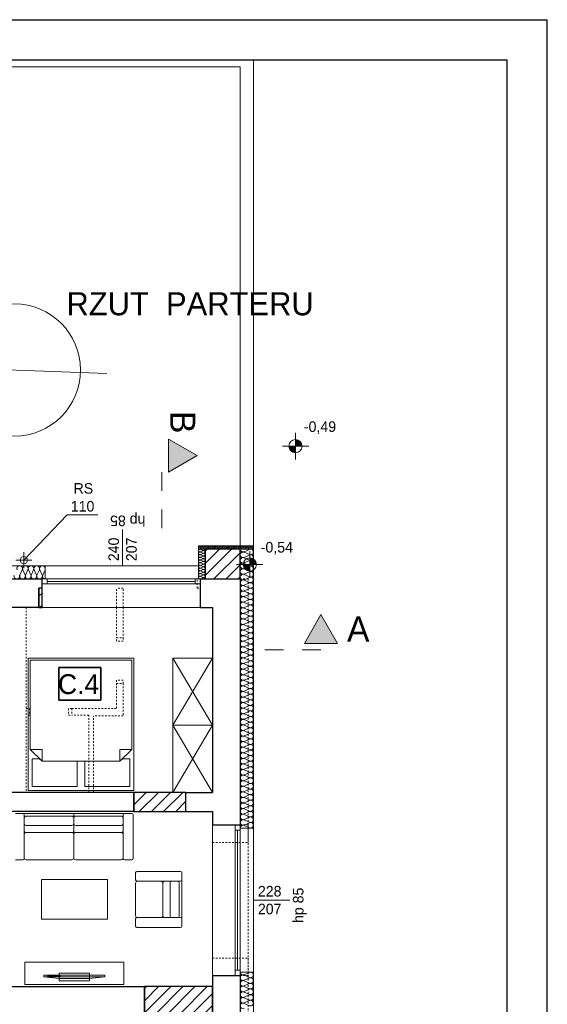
# Model space of a CAD drawing. Extents: x -220312 to -8310, y -91840 to 81907.
# Tile 114 of 128: x -105089 to -97100, y -3792 to 11109. Entities that reach past the tile are written whole.
import ezdxf

# ---------------------------------------------------------------- set-up
doc = ezdxf.new("R2010")
doc.units = 0
doc.header["$MEASUREMENT"] = 0
doc.set_wipeout_variables(frame=1)
doc.linetypes.add('Dashed', pattern=[564.444447, 282.222223, -282.222223])
doc.linetypes.add('Hidden Line', pattern=[50, 25, -25])
doc.layers.add('#kan_san-op', color=34, linetype='Continuous')
for name, color, linetype, lineweight in [('#ks', 34, 'Continuous', 30), ('Arch opisy_Nr_Pióra__21', 7, 'Continuous', 9), ('Arch rynny_Nr_Pióra__21', 7, 'Continuous', 9), ('Arch schody_Nr_Pióra__21', 7, 'Continuous', 9), ('ARCH TABELA_Nr_Pióra__21', 7, 'Continuous', 9), ('Arch wyburzenia_Nr_Pióra__46', 5, 'Continuous', 13), ('Arch wykończenie_Nr_Pióra__46', 5, 'Continuous', 13), ('Arch ściany nośne_Nr_Pióra__21', 7, 'Continuous', 9), ('Arch ściany nośne_Nr_Pióra__27', 7, 'Continuous', 30), ('INWENT OPISY_Nr_Pióra__21', 7, 'Continuous', 9), ('INWENT OPISY_Nr_Pióra__41', 7, 'Continuous', 15), ('INWENT RZĘDNE_Nr_Pióra__21', 7, 'Continuous', 9), ('INWENT. DRZWI_Nr_Pióra__101', 8, 'Continuous', 13), ('INWENT.ŚCIANY_Nr_Pióra__1', 7, 'Continuous', 25), ('INWENT.ŚCIANY_Nr_Pióra__101', 8, 'Continuous', 13), ('PODKŁAD', 252, 'Continuous', 35), ('RAMKA', 255, 'Continuous', 35)]:
    doc.layers.add(name, color=color, linetype=linetype, lineweight=lineweight)
for name, color, linetype, lineweight, true_color in [('Arch ocieplenie_Nr_Pióra__22', 7, 'Continuous', 9, 0x7f7f7f), ('Arch okna_Nr_Pióra__4', 7, 'Continuous', 9, 0x029e21), ('Arch wyposazenie_Nr_Pióra__9', 7, 'Continuous', 13, 0x3dad99)]:
    doc.layers.add(name, color=color, linetype=linetype, lineweight=lineweight, true_color=true_color)
doc.styles.add('GENERATED_STYLE_2', font='txt')
doc.styles.add('GENERATED_STYLE_4', font='txt')
doc.styles.add('GENERATED_STYLE_6', font='txt')
doc.styles.add('GENERATED_STYLE_7', font='txt')
pattern_1 = [(45, (0, 0), (-91.92388, 91.92388), [])]

# ---------------------------------------------------------------- blocks, each defined once
blk = doc.blocks.new('parter')
at = {"layer": 'Arch ściany nośne_Nr_Pióra__21', "linetype": 'Continuous'}
h = blk.add_hatch(dxfattribs=at)
h.set_pattern_fill('Common_Brick', color=252, style=0, pattern_type=2)
h.set_pattern_definition(pattern_1)
h.paths.add_polyline_path([(-163422, 2645), (-163422, 3095), (-163952, 3095), (-163952, 2645)], flags=0)
h = blk.add_hatch(dxfattribs=at)
h.set_pattern_fill('Common_Brick', color=252, style=0, pattern_type=2)
h.set_pattern_definition(pattern_1)
h.paths.add_polyline_path([(-166422, 2215), (-166422, 2505), (-166472, 2505), (-166472, 2215)], flags=0)
h = blk.add_hatch(dxfattribs=at)
h.set_pattern_fill('Common_Brick', color=252, style=0, pattern_type=2)
h.set_pattern_definition(pattern_1)
h.paths.add_polyline_path([(-165032, -875), (-164242, -875), (-164242, -585), (-165032, -585)], flags=0)
h = blk.add_hatch(dxfattribs=at)
h.set_pattern_fill('Common_Brick', color=252, style=0, pattern_type=2)
h.set_pattern_definition(pattern_1)
h.paths.add_polyline_path([(-164872, -3945), (-163842, -3945), (-163842, -3525), (-164872, -3525)], flags=0)
at = {"layer": 'INWENT RZĘDNE_Nr_Pióra__21', "linetype": 'Continuous'}
for points in [[(-162583, 4655), (-162683, 4655), (-162675, 4616), (-162654, 4584), (-162621, 4562), (-162583, 4555)], [(-162583, 4655), (-162483, 4655), (-162491, 4693), (-162512, 4725), (-162545, 4747), (-162583, 4755)], [(-163276, 2863), (-163376, 2863), (-163368, 2825), (-163346, 2793), (-163314, 2771), (-163276, 2763)], [(-163276, 2863), (-163176, 2863), (-163183, 2902), (-163205, 2934), (-163237, 2956), (-163276, 2963)]]:
    blk.add_hatch(color=252, dxfattribs=at).paths.add_polyline_path(points, flags=0)
at = {"color": 252}
for p, q in [((-166169, 811), (-166169, 1305)), ((-166169, 1305), (-165533, 1305)), ((-165533, 1305), (-165533, 811)), ((-165533, 811), (-166169, 811))]:
    blk.add_line(p, q, dxfattribs=at)
at = {"layer": 'Arch ocieplenie_Nr_Pióra__22', "color": 252, "linetype": 'Continuous'}
for p, q in [((-164051, 3130), (-164043, 3110)), ((-164041, 3110), (-164032, 3130)), ((-164030, 3130), (-164021, 3110)), ((-164020, 3110), (-164011, 3130)), ((-164009, 3130), (-164000, 3110)), ((-163998, 3110), (-163989, 3130)), ((-163988, 3130), (-163979, 3110)), ((-163977, 3110), (-163968, 3130)), ((-163966, 3130), (-163958, 3110)), ((-163956, 3110), (-163947, 3130)), ((-163945, 3130), (-163936, 3110)), ((-163934, 3110), (-163926, 3130)), ((-163924, 3130), (-163915, 3110)), ((-163913, 3110), (-163904, 3130)), ((-163903, 3130), (-163894, 3110)), ((-163892, 3110), (-163883, 3130)), ((-163881, 3130), (-163872, 3110)), ((-163871, 3110), (-163862, 3130)), ((-163860, 3130), (-163851, 3110)), ((-163849, 3110), (-163840, 3130)), ((-163839, 3130), (-163830, 3110)), ((-163828, 3110), (-163819, 3130)), ((-163817, 3130), (-163809, 3110)), ((-163807, 3110), (-163798, 3130)), ((-163796, 3130), (-163787, 3110)), ((-163785, 3110), (-163777, 3130)), ((-163775, 3130), (-163766, 3110)), ((-163764, 3110), (-163755, 3130)), ((-163754, 3130), (-163745, 3110)), ((-163743, 3110), (-163734, 3130)), ((-163732, 3130), (-163723, 3110)), ((-163722, 3110), (-163713, 3130)), ((-163711, 3130), (-163702, 3110)), ((-163700, 3110), (-163691, 3130)), ((-163690, 3130), (-163681, 3110)), ((-163679, 3110), (-163670, 3130)), ((-163668, 3130), (-163660, 3110)), ((-163658, 3110), (-163649, 3130)), ((-163647, 3130), (-163638, 3110)), ((-163636, 3110), (-163628, 3130)), ((-163626, 3130), (-163617, 3110)), ((-163615, 3110), (-163606, 3130)), ((-163605, 3130), (-163596, 3110)), ((-163594, 3110), (-163585, 3130)), ((-163583, 3130), (-163574, 3110)), ((-163573, 3110), (-163564, 3130)), ((-163562, 3130), (-163553, 3110)), ((-163551, 3110), (-163543, 3130)), ((-163541, 3130), (-163532, 3110)), ((-163530, 3110), (-163521, 3130)), ((-163519, 3130), (-163511, 3110)), ((-163509, 3110), (-163500, 3130)), ((-163498, 3130), (-163489, 3110)), ((-163488, 3110), (-163479, 3130)), ((-163477, 3130), (-163468, 3110)), ((-163466, 3110), (-163457, 3130)), ((-163456, 3130), (-163447, 3110)), ((-163445, 3110), (-163436, 3130)), ((-163434, 3130), (-163425, 3110)), ((-163424, 3110), (-163415, 3130)), ((-163413, 3130), (-163404, 3110)), ((-163402, 3110), (-163394, 3130)), ((-163392, 3130), (-163383, 3110)), ((-163381, 3110), (-163372, 3130)), ((-163370, 3130), (-163362, 3110)), ((-163360, 3110), (-163351, 3130)), ((-163349, 3130), (-163340, 3110)), ((-163339, 3110), (-163330, 3130)), ((-163328, 3130), (-163319, 3110)), ((-163317, 3110), (-163308, 3130)), ((-163307, 3130), (-163298, 3110)), ((-163296, 3110), (-163287, 3130)), ((-163285, 3130), (-163276, 3110)), ((-163275, 3110), (-163266, 3130)), ((-163264, 3130), (-163255, 3110)), ((-163253, 3110), (-163245, 3130)), ((-163243, 3130), (-163234, 3110)), ((-163232, 3110), (-163223, 3130)), ((-163982, 3076), (-164023, 3093)), ((-164023, 3056), (-163982, 3073)), ((-163982, 3035), (-164023, 3052)), ((-164023, 3015), (-163982, 3032)), ((-163982, 2994), (-164023, 3011)), ((-164023, 2974), (-163982, 2991)), ((-163363, 3056), (-163282, 3091)), ((-163282, 3014), (-163363, 3049)), ((-163363, 2972), (-163282, 3007)), ((-163982, 2953), (-164023, 2970)), ((-164023, 2933), (-163982, 2950)), ((-163982, 2912), (-164023, 2929)), ((-164023, 2892), (-163982, 2909)), ((-163982, 2872), (-164023, 2889)), ((-164023, 2851), (-163982, 2868)), ((-163982, 2831), (-164023, 2848)), ((-163282, 2930), (-163363, 2965)), ((-163363, 2887), (-163282, 2923)), ((-163282, 2845), (-163363, 2880)), ((-163363, 2803), (-163282, 2838)), ((-166757, 2704), (-166721, 2785)), ((-166714, 2785), (-166678, 2704)), ((-166671, 2704), (-166635, 2785)), ((-166628, 2785), (-166592, 2704)), ((-166584, 2704), (-166549, 2785)), ((-166541, 2785), (-166505, 2704)), ((-166498, 2704), (-166462, 2785)), ((-166455, 2785), (-166419, 2704)), ((-166412, 2704), (-166376, 2785)), ((-164023, 2810), (-163982, 2827)), ((-163982, 2790), (-164023, 2807)), ((-164023, 2769), (-163982, 2786)), ((-163982, 2749), (-164023, 2766)), ((-164023, 2728), (-163982, 2745)), ((-163982, 2708), (-164023, 2725)), ((-164023, 2687), (-163982, 2704)), ((-163982, 2667), (-164023, 2684)), ((-163282, 2761), (-163363, 2796)), ((-163363, 2719), (-163282, 2754)), ((-163282, 2676), (-163363, 2712)), ((-164023, 2647), (-163982, 2664)), ((-163363, 2634), (-163282, 2669)), ((-163282, 2592), (-163363, 2627)), ((-163363, 2550), (-163282, 2585)), ((-163282, 2508), (-163363, 2543)), ((-163363, 2465), (-163282, 2501)), ((-163282, 2423), (-163363, 2458)), ((-163363, 2381), (-163282, 2416)), ((-163282, 2339), (-163363, 2374)), ((-163363, 2297), (-163282, 2332)), ((-163282, 2254), (-163363, 2290)), ((-163363, 2212), (-163282, 2247)), ((-163282, 2170), (-163363, 2205)), ((-163363, 2128), (-163282, 2163)), ((-163282, 2086), (-163363, 2121)), ((-163363, 2043), (-163282, 2079)), ((-163282, 2001), (-163363, 2036)), ((-163363, 1959), (-163282, 1994)), ((-163282, 1917), (-163363, 1952)), ((-163363, 1875), (-163282, 1910)), ((-163282, 1832), (-163363, 1868)), ((-163363, 1790), (-163282, 1825)), ((-163282, 1748), (-163363, 1783)), ((-163363, 1706), (-163282, 1741)), ((-163282, 1664), (-163363, 1699)), ((-163363, 1621), (-163282, 1657)), ((-163282, 1579), (-163363, 1614)), ((-163363, 1537), (-163282, 1572)), ((-163282, 1495), (-163363, 1530)), ((-163363, 1453), (-163282, 1488)), ((-163282, 1410), (-163363, 1446)), ((-163363, 1368), (-163282, 1403)), ((-163282, 1326), (-163363, 1361)), ((-163363, 1284), (-163282, 1319)), ((-163282, 1242), (-163363, 1277)), ((-163363, 1199), (-163282, 1235)), ((-163282, 1157), (-163363, 1192)), ((-163363, 1115), (-163282, 1150)), ((-163282, 1073), (-163363, 1108)), ((-163363, 1031), (-163282, 1066)), ((-163282, 988), (-163363, 1024)), ((-163363, 946), (-163282, 981)), ((-163282, 904), (-163363, 939)), ((-163363, 862), (-163282, 897)), ((-163282, 820), (-163363, 855)), ((-163363, 777), (-163282, 813)), ((-163282, 735), (-163363, 770)), ((-163363, 693), (-163282, 728)), ((-163282, 651), (-163363, 686)), ((-163363, 609), (-163282, 644)), ((-163282, 566), (-163363, 602)), ((-163363, 524), (-163282, 559)), ((-163282, 482), (-163363, 517)), ((-163363, 440), (-163282, 475)), ((-163282, 398), (-163363, 433)), ((-163363, 355), (-163282, 391)), ((-163282, 313), (-163363, 348)), ((-163363, 271), (-163282, 306)), ((-163282, 229), (-163363, 264)), ((-163363, 187), (-163282, 222)), ((-163282, 144), (-163363, 180)), ((-163363, 102), (-163282, 137)), ((-163282, 60), (-163363, 95)), ((-163363, 18), (-163282, 53)), ((-163282, -24), (-163363, 11)), ((-163363, -67), (-163282, -31)), ((-163282, -109), (-163363, -74)), ((-163363, -151), (-163282, -116)), ((-163282, -193), (-163363, -158)), ((-163363, -235), (-163282, -200)), ((-163282, -278), (-163363, -242)), ((-163363, -320), (-163282, -285)), ((-163282, -362), (-163363, -327)), ((-163363, -404), (-163282, -369)), ((-163282, -446), (-163363, -411)), ((-163363, -489), (-163282, -453)), ((-163282, -531), (-163363, -496)), ((-163363, -573), (-163282, -538)), ((-163282, -615), (-163363, -580)), ((-163363, -657), (-163282, -622)), ((-163282, -700), (-163363, -664)), ((-163363, -742), (-163282, -707)), ((-163282, -784), (-163363, -749)), ((-163363, -826), (-163282, -791)), ((-163282, -868), (-163363, -833)), ((-163363, -911), (-163282, -875)), ((-163282, -953), (-163363, -918)), ((-163363, -995), (-163282, -960)), ((-163282, -1037), (-163363, -1002)), ((-163363, -1079), (-163282, -1044)), ((-163282, -1122), (-163363, -1086)), ((-163282, -3309), (-163363, -3344)), ((-163363, -3351), (-163282, -3387)), ((-163282, -3394), (-163363, -3429)), ((-163363, -3437), (-163282, -3472)), ((-163282, -3479), (-163363, -3515)), ((-163363, -3522), (-163282, -3557)), ((-163282, -3564), (-163363, -3600)), ((-163363, -3607), (-163282, -3643)), ((-163282, -3650), (-163363, -3685)), ((-163363, -3692), (-163282, -3728)), ((-163282, -3735), (-163363, -3770)), ((-163363, -3778), (-163282, -3813))]:
    blk.add_line(p, q, dxfattribs=at)
for centre, major_axis, ratio, start_param, end_param in [((-164042, 3134), (10.6, 0), 0.999328, 5.870392, 9.837571), ((-164020, 3134), (10.6, 0), 0.999328, 5.870392, 9.837571), ((-163999, 3134), (10.6, 0), 0.999328, 5.870392, 9.837571), ((-163978, 3134), (10.6, 0), 0.999328, 5.870392, 9.837571), ((-163957, 3134), (10.6, 0), 0.999328, 5.870392, 9.837571), ((-163935, 3134), (10.6, 0), 0.999328, 5.870392, 9.837571), ((-163914, 3134), (10.6, 0), 0.999328, 5.870392, 9.837571), ((-163893, 3134), (10.6, 0), 0.999328, 5.870392, 9.837571), ((-163871, 3134), (10.6, 0), 0.999328, 5.870392, 9.837571), ((-163850, 3134), (10.6, 0), 0.999328, 5.870392, 9.837571), ((-163829, 3134), (10.6, 0), 0.999328, 5.870392, 9.837571), ((-163808, 3134), (10.6, 0), 0.999328, 5.870392, 9.837571), ((-163786, 3134), (10.6, 0), 0.999328, 5.870392, 9.837571), ((-163765, 3134), (10.6, 0), 0.999328, 5.870392, 9.837571), ((-163744, 3134), (10.6, 0), 0.999328, 5.870392, 9.837571), ((-163723, 3134), (10.6, 0), 0.999328, 5.870392, 9.837571), ((-163701, 3134), (10.6, 0), 0.999328, 5.870392, 9.837571), ((-163680, 3134), (10.6, 0), 0.999328, 5.870392, 9.837571), ((-163659, 3134), (10.6, 0), 0.999328, 5.870392, 9.837571), ((-163637, 3134), (10.6, 0), 0.999328, 5.870392, 9.837571), ((-163616, 3134), (10.6, 0), 0.999328, 5.870392, 9.837571), ((-163595, 3134), (10.6, 0), 0.999328, 5.870392, 9.837571), ((-163574, 3134), (10.6, 0), 0.999328, 5.870392, 9.837571), ((-163552, 3134), (10.6, 0), 0.999328, 5.870392, 9.837571), ((-163531, 3134), (10.6, 0), 0.999328, 5.870392, 9.837571), ((-163510, 3134), (10.6, 0), 0.999328, 5.870392, 9.837571), ((-163488, 3134), (10.6, 0), 0.999328, 5.870392, 9.837571), ((-163467, 3134), (10.6, 0), 0.999328, 5.870392, 9.837571), ((-163446, 3134), (10.6, 0), 0.999328, 5.870392, 9.837571), ((-163425, 3134), (10.6, 0), 0.999328, 5.870392, 9.837571), ((-163403, 3134), (10.6, 0), 0.999328, 5.870392, 9.837571), ((-163382, 3134), (10.6, 0), 0.999328, 5.870392, 9.837571), ((-163361, 3134), (10.6, 0), 0.999328, 5.870392, 9.837571), ((-163339, 3134), (10.6, 0), 0.999328, 5.870392, 9.837571), ((-163318, 3134), (10.6, 0), 0.999328, 5.870392, 9.837571), ((-163297, 3134), (10.6, 0), 0.999328, 5.870392, 9.837571), ((-163276, 3134), (10.6, 0), 0.999328, 5.870392, 9.837571), ((-163254, 3134), (10.6, 0), 0.999328, 5.870392, 9.837571), ((-163233, 3134), (10.6, 0), 0.999328, 5.870392, 9.837571), ((-164031, 3074), (-21.3, 0), 0.961761, 4.299595, 8.266775), ((-164031, 3033), (-21.3, 0), 0.961761, 4.299595, 8.266775), ((-164031, 2993), (-21.3, 0), 0.961761, 4.299595, 8.266775), ((-164052, 3105), (10.6, 0), 0.999328, 4.712389, 6.695979), ((-164031, 3105), (10.6, 0), 0.999328, 2.7288, 6.695979), ((-164010, 3105), (10.6, 0), 0.999328, 2.7288, 6.695979), ((-163989, 3105), (10.6, 0), 0.999328, 2.7288, 6.695979), ((-163974, 3095), (-21.3, 0), 0.961761, 1.158004, 3.141593), ((-163974, 3054), (-21.3, 0), 0.961761, 1.158004, 5.125183), ((-163974, 3013), (-21.3, 0), 0.961761, 1.158004, 5.125183), ((-163974, 2972), (-21.3, 0), 0.961761, 1.158004, 5.125183), ((-163967, 3105), (10.6, 0), 0.999328, 2.7288, 6.695979), ((-163946, 3105), (10.6, 0), 0.999328, 2.7288, 6.695979), ((-163925, 3105), (10.6, 0), 0.999328, 2.7288, 6.695979), ((-163903, 3105), (10.6, 0), 0.999328, 2.7288, 6.695979), ((-163882, 3105), (10.6, 0), 0.999328, 2.7288, 6.695979), ((-163861, 3105), (10.6, 0), 0.999328, 2.7288, 6.695979), ((-163840, 3105), (10.6, 0), 0.999328, 2.7288, 6.695979), ((-163818, 3105), (10.6, 0), 0.999328, 2.7288, 6.695979), ((-163797, 3105), (10.6, 0), 0.999328, 2.7288, 6.695979), ((-163776, 3105), (10.6, 0), 0.999328, 2.7288, 6.695979), ((-163754, 3105), (10.6, 0), 0.999328, 2.7288, 6.695979), ((-163733, 3105), (10.6, 0), 0.999328, 2.7288, 6.695979), ((-163712, 3105), (10.6, 0), 0.999328, 2.7288, 6.695979), ((-163691, 3105), (10.6, 0), 0.999328, 2.7288, 6.695979), ((-163669, 3105), (10.6, 0), 0.999328, 2.7288, 6.695979), ((-163648, 3105), (10.6, 0), 0.999328, 2.7288, 6.695979), ((-163627, 3105), (10.6, 0), 0.999328, 2.7288, 6.695979), ((-163605, 3105), (10.6, 0), 0.999328, 2.7288, 6.695979), ((-163584, 3105), (10.6, 0), 0.999328, 2.7288, 6.695979), ((-163563, 3105), (10.6, 0), 0.999328, 2.7288, 6.695979), ((-163542, 3105), (10.6, 0), 0.999328, 2.7288, 6.695979), ((-163520, 3105), (10.6, 0), 0.999328, 2.7288, 6.695979), ((-163499, 3105), (10.6, 0), 0.999328, 2.7288, 6.695979), ((-163478, 3105), (10.6, 0), 0.999328, 2.7288, 6.695979), ((-163456, 3105), (10.6, 0), 0.999328, 2.7288, 6.695979), ((-163435, 3105), (10.6, 0), 0.999328, 2.7288, 6.695979), ((-163414, 3105), (10.6, 0), 0.999328, 2.7288, 6.695979), ((-163380, 3010), (-42.5, 0), 0.99211, 4.299595, 8.266774), ((-163380, 3095), (-42.5, 0), 0.99211, 0, 1.983589), ((-163393, 3105), (10.6, 0), 0.999328, 2.7288, 6.695979), ((-163371, 3105), (10.6, 0), 0.999328, 2.7288, 6.695979), ((-163350, 3105), (10.6, 0), 0.999328, 2.7288, 6.695979), ((-163329, 3105), (10.6, 0), 0.999328, 2.7288, 6.695979), ((-163308, 3105), (10.6, 0), 0.999328, 2.7288, 6.695979), ((-163286, 3105), (10.6, 0), 0.999328, 2.7288, 6.695979), ((-163265, 3053), (-42.5, 0), 0.99211, 1.158003, 5.125183), ((-163265, 2968), (-42.5, 0), 0.99211, 1.158003, 5.125183), ((-163265, 3105), (10.6, 0), 0.999328, 2.7288, 6.695979), ((-163244, 3105), (10.6, 0), 0.999328, 2.7288, 6.695979), ((-163222, 3105), (10.6, 0), 0.999328, 2.7288, 4.712389), ((-166761, 2802), (43.1, 0), 0.986333, 5.870392, 9.837571), ((-166674, 2802), (43.1, 0), 0.986333, 5.870392, 9.837571), ((-166588, 2802), (43.1, 0), 0.986333, 5.870392, 9.837571), ((-166502, 2802), (43.1, 0), 0.986333, 5.870392, 9.837571), ((-166416, 2802), (43.1, 0), 0.986333, 5.870392, 9.837571), ((-164031, 2952), (-21.3, 0), 0.961761, 4.299595, 8.266775), ((-164031, 2911), (-21.3, 0), 0.961761, 4.299595, 8.266775), ((-164031, 2870), (-21.3, 0), 0.961761, 4.299595, 8.266775), ((-164031, 2829), (-21.3, 0), 0.961761, 4.299595, 8.266775), ((-163974, 2931), (-21.3, 0), 0.961761, 1.158004, 5.125183), ((-163974, 2890), (-21.3, 0), 0.961761, 1.158004, 5.125183), ((-163974, 2849), (-21.3, 0), 0.961761, 1.158004, 5.125183), ((-163380, 2926), (-42.5, 0), 0.99211, 4.299595, 8.266774), ((-163380, 2842), (-42.5, 0), 0.99211, 4.299595, 8.266774), ((-163265, 2884), (-42.5, 0), 0.99211, 1.158003, 5.125183), ((-163265, 2799), (-42.5, 0), 0.99211, 1.158003, 5.125183), ((-166804, 2687), (43.1, 0), 0.986333, 2.7288, 6.695979), ((-166717, 2687), (43.1, 0), 0.986333, 2.7288, 6.695979), ((-166631, 2687), (43.1, 0), 0.986333, 2.7288, 6.695979), ((-166545, 2687), (43.1, 0), 0.986333, 2.7288, 6.695979), ((-166459, 2687), (43.1, 0), 0.986333, 2.7288, 6.695979), ((-166372, 2687), (43.1, 0), 0.986333, 2.7288, 4.712389), ((-164031, 2788), (-21.3, 0), 0.961761, 4.299595, 8.266775), ((-164031, 2747), (-21.3, 0), 0.961761, 4.299595, 8.266775), ((-164031, 2706), (-21.3, 0), 0.961761, 4.299595, 8.266775), ((-164031, 2665), (-21.3, 0), 0.961761, 4.299595, 8.266775), ((-163974, 2808), (-21.3, 0), 0.961761, 1.158004, 5.125183), ((-163974, 2768), (-21.3, 0), 0.961761, 1.158004, 5.125183), ((-163974, 2727), (-21.3, 0), 0.961761, 1.158004, 5.125183), ((-163974, 2686), (-21.3, 0), 0.961761, 1.158004, 5.125183), ((-163380, 2757), (-42.5, 0), 0.99211, 4.299595, 8.266774), ((-163380, 2673), (-42.5, 0), 0.99211, 4.299595, 8.266774), ((-163265, 2715), (-42.5, 0), 0.99211, 1.158003, 5.125183), ((-163974, 2645), (-21.3, 0), 0.961761, 3.141593, 5.125182), ((-163380, 2588), (-42.5, 0), 0.99211, 4.299595, 8.266774), ((-163380, 2504), (-42.5, 0), 0.99211, 4.299595, 8.266774), ((-163265, 2631), (-42.5, 0), 0.99211, 1.158003, 5.125183), ((-163265, 2546), (-42.5, 0), 0.99211, 1.158003, 5.125183), ((-163380, 2420), (-42.5, 0), 0.99211, 4.299595, 8.266774), ((-163265, 2462), (-42.5, 0), 0.99211, 1.158003, 5.125183), ((-163265, 2377), (-42.5, 0), 0.99211, 1.158003, 5.125183), ((-163380, 2335), (-42.5, 0), 0.99211, 4.299595, 8.266774), ((-163380, 2251), (-42.5, 0), 0.99211, 4.299595, 8.266774), ((-163265, 2293), (-42.5, 0), 0.99211, 1.158003, 5.125183), ((-163265, 2209), (-42.5, 0), 0.99211, 1.158003, 5.125183), ((-163380, 2166), (-42.5, 0), 0.99211, 4.299595, 8.266774), ((-163380, 2082), (-42.5, 0), 0.99211, 4.299595, 8.266774), ((-163265, 2124), (-42.5, 0), 0.99211, 1.158003, 5.125183), ((-163265, 2040), (-42.5, 0), 0.99211, 1.158003, 5.125183), ((-163380, 1998), (-42.5, 0), 0.99211, 4.299595, 8.266774), ((-163380, 1913), (-42.5, 0), 0.99211, 4.299595, 8.266774), ((-163265, 1955), (-42.5, 0), 0.99211, 1.158003, 5.125183), ((-163380, 1829), (-42.5, 0), 0.99211, 4.299595, 8.266774), ((-163380, 1744), (-42.5, 0), 0.99211, 4.299595, 8.266774), ((-163265, 1871), (-42.5, 0), 0.99211, 1.158003, 5.125183), ((-163265, 1787), (-42.5, 0), 0.99211, 1.158003, 5.125183), ((-163380, 1660), (-42.5, 0), 0.99211, 4.299595, 8.266774), ((-163265, 1702), (-42.5, 0), 0.99211, 1.158003, 5.125183), ((-163265, 1618), (-42.5, 0), 0.99211, 1.158003, 5.125183), ((-163380, 1576), (-42.5, 0), 0.99211, 4.299595, 8.266774), ((-163380, 1491), (-42.5, 0), 0.99211, 4.299595, 8.266774), ((-163265, 1533), (-42.5, 0), 0.99211, 1.158003, 5.125183), ((-163265, 1449), (-42.5, 0), 0.99211, 1.158003, 5.125183), ((-163380, 1407), (-42.5, 0), 0.99211, 4.299595, 8.266774), ((-163380, 1322), (-42.5, 0), 0.99211, 4.299595, 8.266774), ((-163265, 1365), (-42.5, 0), 0.99211, 1.158003, 5.125183), ((-163380, 1238), (-42.5, 0), 0.99211, 4.299595, 8.266774), ((-163380, 1154), (-42.5, 0), 0.99211, 4.299595, 8.266774), ((-163265, 1280), (-42.5, 0), 0.99211, 1.158003, 5.125183), ((-163265, 1196), (-42.5, 0), 0.99211, 1.158003, 5.125183), ((-163380, 1069), (-42.5, 0), 0.99211, 4.299595, 8.266774), ((-163265, 1111), (-42.5, 0), 0.99211, 1.158003, 5.125183), ((-163265, 1027), (-42.5, 0), 0.99211, 1.158003, 5.125183), ((-163380, 985), (-42.5, 0), 0.99211, 4.299595, 8.266774), ((-163380, 900), (-42.5, 0), 0.99211, 4.299595, 8.266774), ((-163265, 943), (-42.5, 0), 0.99211, 1.158003, 5.125183), ((-163265, 858), (-42.5, 0), 0.99211, 1.158003, 5.125183), ((-163380, 816), (-42.5, 0), 0.99211, 4.299595, 8.266774), ((-163380, 732), (-42.5, 0), 0.99211, 4.299595, 8.266774), ((-163265, 774), (-42.5, 0), 0.99211, 1.158003, 5.125183), ((-163380, 647), (-42.5, 0), 0.99211, 4.299595, 8.266774), ((-163380, 563), (-42.5, 0), 0.99211, 4.299595, 8.266774), ((-163265, 689), (-42.5, 0), 0.99211, 1.158003, 5.125183), ((-163265, 605), (-42.5, 0), 0.99211, 1.158003, 5.125183), ((-163380, 478), (-42.5, 0), 0.99211, 4.299595, 8.266774), ((-163265, 521), (-42.5, 0), 0.99211, 1.158003, 5.125183), ((-163265, 436), (-42.5, 0), 0.99211, 1.158003, 5.125183), ((-163380, 394), (-42.5, 0), 0.99211, 4.299595, 8.266774), ((-163380, 310), (-42.5, 0), 0.99211, 4.299595, 8.266774), ((-163265, 352), (-42.5, 0), 0.99211, 1.158003, 5.125183), ((-163265, 267), (-42.5, 0), 0.99211, 1.158003, 5.125183), ((-163380, 225), (-42.5, 0), 0.99211, 4.299595, 8.266774), ((-163380, 141), (-42.5, 0), 0.99211, 4.299595, 8.266774), ((-163265, 183), (-42.5, 0), 0.99211, 1.158003, 5.125183), ((-163380, 56), (-42.5, 0), 0.99211, 4.299595, 8.266774), ((-163380, -28), (-42.5, 0), 0.99211, 4.299595, 8.266774), ((-163265, 99), (-42.5, 0), 0.99211, 1.158003, 5.125183), ((-163265, 14), (-42.5, 0), 0.99211, 1.158003, 5.125183), ((-163380, -112), (-42.5, 0), 0.99211, 4.299595, 8.266774), ((-163265, -70), (-42.5, 0), 0.99211, 1.158003, 5.125183), ((-163265, -155), (-42.5, 0), 0.99211, 1.158003, 5.125183), ((-163380, -197), (-42.5, 0), 0.99211, 4.299595, 8.266774), ((-163380, -281), (-42.5, 0), 0.99211, 4.299595, 8.266774), ((-163265, -239), (-42.5, 0), 0.99211, 1.158003, 5.125183), ((-163265, -323), (-42.5, 0), 0.99211, 1.158003, 5.125183), ((-163380, -366), (-42.5, 0), 0.99211, 4.299595, 8.266774), ((-163380, -450), (-42.5, 0), 0.99211, 4.299595, 8.266774), ((-163265, -408), (-42.5, 0), 0.99211, 1.158003, 5.125183), ((-163265, -492), (-42.5, 0), 0.99211, 1.158003, 5.125183), ((-163380, -534), (-42.5, 0), 0.99211, 4.299595, 8.266774), ((-163380, -619), (-42.5, 0), 0.99211, 4.299595, 8.266774), ((-163265, -577), (-42.5, 0), 0.99211, 1.158003, 5.125183), ((-163380, -703), (-42.5, 0), 0.99211, 4.299595, 8.266774), ((-163380, -788), (-42.5, 0), 0.99211, 4.299595, 8.266774), ((-163265, -661), (-42.5, 0), 0.99211, 1.158003, 5.125183), ((-163265, -745), (-42.5, 0), 0.99211, 1.158003, 5.125183), ((-163380, -872), (-42.5, 0), 0.99211, 4.299595, 8.266774), ((-163265, -830), (-42.5, 0), 0.99211, 1.158003, 5.125183), ((-163265, -914), (-42.5, 0), 0.99211, 1.158003, 5.125183), ((-163380, -956), (-42.5, 0), 0.99211, 4.299595, 8.266774), ((-163380, -1041), (-42.5, 0), 0.99211, 4.299595, 8.266774), ((-163265, -999), (-42.5, 0), 0.99211, 1.158003, 5.125183), ((-163265, -1083), (-42.5, 0), 0.99211, 1.158003, 5.125183), ((-163380, -1125), (-42.5, 0), 0.99211, 4.299596, 6.283185), ((-163380, -3390), (0, -42.6), 0.998042, 2.7288, 6.695979), ((-163380, -3305), (0, -42.6), 0.998042, 4.712389, 6.695979), ((-163265, -3348), (0, -42.6), 0.998042, 5.870392, 9.837571), ((-163265, -3433), (0, -42.6), 0.998042, 5.870392, 9.837571), ((-163380, -3476), (0, -42.6), 0.998042, 2.7288, 6.695979), ((-163380, -3561), (0, -42.6), 0.998042, 2.7288, 6.695979), ((-163265, -3518), (0, -42.6), 0.998042, 5.870392, 9.837571), ((-163265, -3603), (0, -42.6), 0.998042, 5.870392, 9.837571), ((-163380, -3646), (0, -42.6), 0.998042, 2.7288, 6.695979), ((-163380, -3731), (0, -42.6), 0.998042, 2.7288, 6.695979), ((-163265, -3689), (0, -42.6), 0.998042, 5.870392, 9.837571), ((-163380, -3817), (0, -42.6), 0.998042, 2.7288, 6.695979), ((-163265, -3774), (0, -42.6), 0.998042, 5.870392, 9.837571)]:
    blk.add_ellipse(centre, major_axis=major_axis, ratio=ratio, start_param=start_param, end_param=end_param, dxfattribs=at)
at = {"layer": 'Arch okna_Nr_Pióra__4', "color": 252, "linetype": 'Continuous'}
for p, q in [((-165202, 2845), (-165202, 3395)), ((-166372, 2845), (-164032, 2845)), ((-166422, 2645), (-164022, 2645)), ((-166422, 2570), (-166422, 2645)), ((-166422, 2570), (-164022, 2570)), ((-166342, 2570), (-166342, 2645)), ((-166342, 2607), (-164102, 2607)), ((-164102, 2570), (-164102, 2645)), ((-166422, 2215), (-164022, 2215)), ((-163842, -1075), (-163842, -3355)), ((-163497, -1075), (-163497, -3355)), ((-163497, -1155), (-163422, -1155)), ((-163460, -1155), (-163460, -3275)), ((-163422, -1075), (-163422, -3355)), ((-163222, -1125), (-163222, -3305)), ((-163222, -2215), (-162672, -2215)), ((-163497, -3275), (-163422, -3275))]:
    blk.add_line(p, q, dxfattribs=at)
at = {"layer": 'Arch opisy_Nr_Pióra__21', "color": 252, "linetype": 'Continuous'}
for p, q in [((-166169, 811), (-166169, 1305)), ((-166169, 1305), (-165533, 1305)), ((-165533, 1305), (-165533, 811)), ((-165533, 811), (-166169, 811))]:
    blk.add_line(p, q, dxfattribs=at)
at = {"layer": 'Arch rynny_Nr_Pióra__21', "color": 252, "linetype": 'Continuous'}
for p, q in [((-166042, 3616), (-166697, 2930)), ((-165579, 3616), (-166042, 3616)), ((-166697, 2810), (-166697, 3050)), ((-166577, 2930), (-166817, 2930))]:
    blk.add_line(p, q, dxfattribs=at)
blk.add_circle((-166697, 2930), 55, dxfattribs=at)
at = {"layer": 'Arch schody_Nr_Pióra__21', "color": 252, "linetype": 'Continuous'}
for p, q in [((-170067, 10595), (-163222, 10595)), ((-163222, 10595), (-163222, 3145)), ((-170067, 10395), (-163422, 10395)), ((-163422, 10395), (-163422, 3145))]:
    blk.add_line(p, q, dxfattribs=at)
at = {"layer": 'ARCH TABELA_Nr_Pióra__21', "color": 252, "linetype": 'Continuous'}
blk.add_line((-165441, 5753), (-168239, 5861), dxfattribs=at)
blk.add_circle((-166840, 5807), 1000, dxfattribs=at)
at = {"layer": 'Arch wyburzenia_Nr_Pióra__46', "color": 252, "linetype": 'Continuous'}
for p, q in [((-167062, 2845), (-166372, 2845)), ((-166372, 2845), (-166372, 2645)), ((-163422, -1125), (-163222, -1125)), ((-163422, -3305), (-163222, -3305))]:
    blk.add_line(p, q, dxfattribs=at)
at = {"layer": 'Arch wykończenie_Nr_Pióra__46', "color": 252, "linetype": 'Continuous'}
for p, q in [((-164052, 3145), (-164052, 2645)), ((-163222, 3145), (-164052, 3145)), ((-163222, -1125), (-163222, 3145)), ((-163222, -3305), (-163222, -10515))]:
    blk.add_line(p, q, dxfattribs=at)
at = {"layer": 'Arch wyposazenie_Nr_Pióra__9', "color": 252, "linetype": 'Continuous'}
for p, q in [((-165032, 1445), (-166632, 1445)), ((-166632, 1445), (-166632, -555)), ((-165832, 1415), (-166602, 1415)), ((-166602, 1415), (-166602, 65)), ((-165062, 1415), (-165832, 1415)), ((-165062, 65), (-165062, 1415)), ((-165032, -555), (-165032, 1445)), ((-164442, 430), (-163842, 1445)), ((-163842, 430), (-164442, 1445)), ((-164442, 1445), (-163842, 1445)), ((-164442, -585), (-164442, 1445)), ((-164442, -585), (-163842, 430)), ((-164442, 430), (-163842, -585)), ((-164442, 430), (-163842, 430)), ((-166602, 65), (-166422, -115)), ((-166602, 65), (-166422, 65)), ((-166422, -115), (-166422, 65)), ((-165062, 65), (-165242, 65)), ((-165242, -115), (-165062, 65)), ((-165242, -115), (-165242, 65)), ((-166462, -75), (-166572, -75)), ((-166572, -75), (-166572, -495)), ((-166422, -115), (-166462, -75)), ((-166422, -115), (-165832, -115)), ((-165892, -115), (-166422, -115)), ((-165892, -495), (-165892, -115)), ((-165832, -115), (-165242, -115)), ((-165772, -115), (-165772, -495)), ((-165242, -115), (-165772, -115)), ((-165202, -75), (-165242, -115)), ((-165092, -75), (-165202, -75)), ((-165092, -495), (-165092, -75)), ((-165032, -555), (-166632, -555)), ((-166572, -495), (-165892, -495)), ((-165772, -495), (-165092, -495)), ((-166822, -905), (-166712, -905)), ((-166712, -905), (-165942, -905)), ((-166692, -925), (-166692, -1585)), ((-166692, -975), (-166692, -1164)), ((-165972, -945), (-166662, -945)), ((-165942, -905), (-165942, -975)), ((-165172, -905), (-165942, -905)), ((-165942, -905), (-165942, -975)), ((-165942, -1164), (-165942, -975)), ((-165942, -1164), (-165942, -975)), ((-165912, -945), (-165222, -945)), ((-165192, -925), (-165192, -1585)), ((-165192, -975), (-165192, -1164)), ((-165062, -905), (-165172, -905)), ((-165042, -1585), (-165042, -925)), ((-166662, -1085), (-165972, -1085)), ((-165942, -1164), (-165942, -1224)), ((-165942, -1164), (-165942, -1224)), ((-165222, -1085), (-165912, -1085)), ((-166692, -1575), (-166692, -1224)), ((-166662, -1194), (-165972, -1194)), ((-166662, -1194), (-165972, -1194)), ((-165942, -1224), (-165942, -1575)), ((-165942, -1224), (-165942, -1575)), ((-165222, -1194), (-165912, -1194)), ((-165222, -1194), (-165912, -1194)), ((-165192, -1575), (-165192, -1224)), ((-166712, -1605), (-166822, -1605)), ((-165972, -1605), (-166662, -1605)), ((-165912, -1605), (-165222, -1605)), ((-165172, -1605), (-165062, -1605)), ((-164984, -1780), (-164324, -1780)), ((-166432, -1905), (-166432, -2505)), ((-165432, -1905), (-166432, -1905)), ((-165432, -2505), (-165432, -1905)), ((-165004, -1910), (-165004, -1800)), ((-164324, -1930), (-164984, -1930)), ((-164974, -1930), (-164622, -1930)), ((-164374, -1930), (-164562, -1930)), ((-164304, -1800), (-164304, -1910)), ((-164304, -1910), (-164304, -2500)), ((-165004, -2450), (-165004, -1960)), ((-164592, -1960), (-164592, -2450)), ((-164592, -1960), (-164592, -2450)), ((-164484, -1960), (-164484, -2450)), ((-164344, -2450), (-164344, -1960)), ((-166432, -2505), (-165432, -2505)), ((-165004, -2500), (-165004, -2610)), ((-164974, -2480), (-164622, -2480)), ((-164622, -2480), (-164974, -2480)), ((-164562, -2480), (-164622, -2480)), ((-164562, -2480), (-164622, -2480)), ((-164562, -2480), (-164374, -2480)), ((-164374, -2480), (-164562, -2480)), ((-164324, -2480), (-164374, -2480)), ((-164304, -2610), (-164304, -2500)), ((-164984, -2630), (-164324, -2630)), ((-166682, -3495), (-166682, -3155)), ((-166682, -3155), (-165182, -3155)), ((-165182, -3155), (-165182, -3495)), ((-165470, -3352), (-166395, -3352)), ((-166395, -3352), (-166395, -3377)), ((-166395, -3377), (-166164, -3402)), ((-165470, -3377), (-166395, -3377)), ((-166333, -3362), (-166272, -3362)), ((-166333, -3369), (-166333, -3362)), ((-166272, -3369), (-166333, -3369)), ((-166272, -3362), (-166272, -3369)), ((-166256, -3362), (-166195, -3362)), ((-166256, -3369), (-166256, -3362)), ((-166195, -3369), (-166256, -3369)), ((-166195, -3362), (-166195, -3369)), ((-166179, -3369), (-166179, -3362)), ((-166179, -3362), (-166148, -3362)), ((-166148, -3369), (-166179, -3369)), ((-166164, -3319), (-166164, -3435)), ((-165701, -3319), (-166164, -3319)), ((-166164, -3402), (-165701, -3402)), ((-166148, -3362), (-166148, -3369)), ((-165701, -3435), (-165701, -3319)), ((-165701, -3402), (-165470, -3377)), ((-165470, -3377), (-165470, -3352)), ((-165182, -3495), (-166682, -3495)), ((-166164, -3435), (-165701, -3435))]:
    blk.add_line(p, q, dxfattribs=at)
for centre, radius, start, end in [((-166712, -925), 20, 0, 90), ((-166662, -975), 30, 90, 180), ((-165972, -975), 30, 0, 90), ((-165912, -975), 30, 90, 180), ((-165222, -975), 30, 0, 90), ((-165172, -925), 20, 90, 180), ((-165062, -925), 20, 0, 90), ((-166662, -1055), 30, 180, 270), ((-166662, -1164), 30, 180, 270), ((-165972, -1055), 30, 270, 0), ((-165972, -1164), 30, 270, 0), ((-165912, -1055), 30, 180, 270), ((-165912, -1164), 30, 180, 270), ((-165222, -1055), 30, 270, 0), ((-165222, -1164), 30, 270, 0), ((-166662, -1224), 30, 90, 180), ((-165972, -1224), 30, 0, 90), ((-165912, -1224), 30, 90, 180), ((-165222, -1224), 30, 0, 90), ((-166712, -1585), 20, 270, 0), ((-166662, -1575), 30, 180, 270), ((-165972, -1575), 30, 270, 0), ((-165912, -1575), 30, 180, 270), ((-165222, -1575), 30, 270, 0), ((-165172, -1585), 20, 180, 270), ((-165062, -1585), 20, 270, 0), ((-164984, -1800), 20, 90, 180), ((-164324, -1800), 20, 0, 90), ((-164984, -1910), 20, 180, 270), ((-164974, -1960), 30, 90, 180), ((-164622, -1960), 30, 0, 90), ((-164562, -1960), 30, 90, 180), ((-164454, -1960), 30, 90, 180), ((-164374, -1960), 30, 0, 90), ((-164324, -1910), 20, 270, 0), ((-164974, -2450), 30, 180, 270), ((-164984, -2500), 20, 90, 180), ((-164622, -2450), 30, 270, 0), ((-164562, -2450), 30, 180, 270), ((-164454, -2450), 30, 180, 270), ((-164374, -2450), 30, 270, 0), ((-164324, -2500), 20, 0, 90), ((-164984, -2610), 20, 180, 270), ((-164324, -2610), 20, 270, 0)]:
    blk.add_arc(centre, radius, start, end, dxfattribs=at)
at = {"layer": 'Arch ściany nośne_Nr_Pióra__27', "color": 252, "linetype": 'Continuous'}
for p, q in [((-163952, 3095), (-163952, 2645)), ((-163422, 3095), (-163952, 3095)), ((-163422, 2645), (-163422, 3095)), ((-163952, 2645), (-163422, 2645)), ((-166472, 2505), (-166472, 2215)), ((-166422, 2505), (-166472, 2505)), ((-166422, 2215), (-166422, 2505)), ((-166472, 2215), (-166422, 2215)), ((-165032, -585), (-165032, -875)), ((-164242, -585), (-165032, -585)), ((-164242, -875), (-164242, -585)), ((-165032, -875), (-164242, -875)), ((-164872, -3525), (-164872, -3945)), ((-163842, -3525), (-164872, -3525)), ((-163842, -3945), (-163842, -3525))]:
    blk.add_line(p, q, dxfattribs=at)
at = {"layer": 'INWENT OPISY_Nr_Pióra__21', "color": 252, "linetype": 'Continuous'}
for points in [[(-164507, 4259), (-164507, 4759), (-164071, 4515)], [(-162202, 1670), (-162447, 1670), (-162202, 2106)], [(-162202, 1670), (-162202, 2106), (-161947, 1670)]]:
    blk.add_solid(points, dxfattribs=at)
at = {"layer": 'INWENT OPISY_Nr_Pióra__41', "color": 252, "linetype": 'Continuous'}
for p, q in [((-164507, 4759), (-164507, 4259)), ((-164507, 4759), (-164071, 4515)), ((-164071, 4515), (-164507, 4259)), ((-162447, 1670), (-162202, 2106)), ((-162202, 2106), (-161947, 1670)), ((-162447, 1670), (-161947, 1670))]:
    blk.add_line(p, q, dxfattribs=at)
at = {"layer": 'INWENT OPISY_Nr_Pióra__41', "color": 252, "linetype": 'Dashed'}
for p, q in [((-164607, 3415), (-164607, 4515)), ((-162202, 1570), (-163302, 1570))]:
    blk.add_line(p, q, dxfattribs=at)
at = {"layer": 'INWENT RZĘDNE_Nr_Pióra__21', "color": 252, "linetype": 'Continuous'}
for p, q in [((-162583, 4455), (-162583, 4855)), ((-162783, 4655), (-162383, 4655)), ((-163276, 2663), (-163276, 3063)), ((-163476, 2863), (-163076, 2863))]:
    blk.add_line(p, q, dxfattribs=at)
for centre in [(-162583, 4655), (-163276, 2863)]:
    blk.add_circle(centre, 100, dxfattribs=at)
at = {"layer": 'INWENT. DRZWI_Nr_Pióra__101', "color": 252, "linetype": 'Hidden Line'}
for p, q in [((-165292, 1705), (-165292, 1755)), ((-165192, 1705), (-165292, 1705)), ((-165192, 1755), (-165192, 1705)), ((-165292, 1115), (-165292, 1065)), ((-165192, 1115), (-165292, 1115)), ((-165192, 1065), (-165192, 1115)), ((-166662, 685), (-166612, 685)), ((-166612, 685), (-166612, 585)), ((-165972, 685), (-166022, 685)), ((-166022, 685), (-166022, 585)), ((-166612, 585), (-166662, 585)), ((-166022, 585), (-165972, 585))]:
    blk.add_line(p, q, dxfattribs=at)
at = {"layer": 'INWENT.ŚCIANY_Nr_Pióra__1', "color": 252, "linetype": 'Continuous'}
for p, q in [((-167012, 2645), (-166422, 2645)), ((-166422, 2505), (-166422, 2645)), ((-164022, 2645), (-163422, 2645)), ((-164022, 2215), (-164022, 2645)), ((-163422, 2645), (-163422, -1075)), ((-166472, 2215), (-166472, 2505)), ((-166422, 2505), (-166472, 2505)), ((-166472, 2215), (-167012, 2215)), ((-164022, 2215), (-163842, 2215)), ((-163842, 2215), (-163842, -585)), ((-165032, -585), (-166877, -585)), ((-165032, -875), (-165032, -585)), ((-164242, -585), (-163842, -585)), ((-164242, -875), (-164242, -585)), ((-165032, -875), (-166877, -875)), ((-164242, -875), (-163842, -875)), ((-163842, -875), (-163842, -1075)), ((-163842, -1075), (-163422, -1075)), ((-163842, -3355), (-163842, -3545)), ((-163842, -3355), (-163422, -3355)), ((-163422, -3355), (-163422, -10015)), ((-170792, -3525), (-164872, -3525)), ((-164872, -3945), (-164872, -3525)), ((-163842, -3545), (-163842, -3945))]:
    blk.add_line(p, q, dxfattribs=at)
at = {"layer": 'INWENT.ŚCIANY_Nr_Pióra__101', "color": 252, "linetype": 'Hidden Line'}
for p, q in [((-164072, 2505), (-164072, 2645)), ((-164072, 2645), (-164022, 2645)), ((-163302, 2645), (-163422, 2645)), ((-163302, 2645), (-163302, -10015)), ((-165192, 2505), (-165292, 2505)), ((-165292, 2215), (-165292, 2505)), ((-165192, 2215), (-165192, 2505)), ((-164072, 2505), (-164022, 2505)), ((-166662, 2215), (-166662, -585)), ((-165292, 2215), (-165292, 1755)), ((-165192, 2215), (-165192, 1755)), ((-165292, 1755), (-165192, 1755)), ((-165292, 1065), (-165192, 1065)), ((-165292, 1065), (-165292, 685)), ((-165192, 1065), (-165192, 575)), ((-165972, 685), (-165292, 685)), ((-165972, 685), (-165972, 585)), ((-165712, 585), (-165972, 585)), ((-165712, -585), (-165712, 585)), ((-165192, 575), (-165642, 575)), ((-165642, -585), (-165642, 575)), ((-163842, -1075), (-163842, -1345)), ((-163422, -1075), (-163302, -1075)), ((-163302, -1075), (-163302, -1345)), ((-163842, -1345), (-163302, -1345)), ((-163842, -3095), (-163302, -3095)), ((-163842, -3095), (-163842, -3355)), ((-163302, -3095), (-163302, -3355)), ((-163302, -3355), (-163422, -3355))]:
    blk.add_line(p, q, dxfattribs=at)
at = {"layer": 'Arch okna_Nr_Pióra__4', "color": 252, "linetype": 'Continuous', "style": 'GENERATED_STYLE_6'}
for s, rotation, p in [('hp 85', 180, (-164856, 3604)), ('240', 90, (-165257, 2914)), ('207', 90, (-164988, 2914)), ('hp 85', 90, (-162463, -2562))]:
    blk.add_text(s, height=160, rotation=rotation, dxfattribs=at).set_placement(p)
for s, p in [('228', (-163153, -2161)), ('207', (-163153, -2430))]:
    blk.add_text(s, height=160, dxfattribs=at).set_placement(p)
at = {"layer": 'Arch opisy_Nr_Pióra__21', "color": 252, "linetype": 'Continuous'}
for s, height, style, p in [('RZUT  PARTERU', 350, 'GENERATED_STYLE_7', (-166052, 6635)), ('C.4', 300, 'GENERATED_STYLE_4', (-166180, 903))]:
    blk.add_text(s, height=height, dxfattribs=dict(at, style=style)).set_placement(p)
at = {"layer": 'Arch rynny_Nr_Pióra__21', "color": 252, "linetype": 'Continuous', "style": 'GENERATED_STYLE_6'}
for s, p in [('RS', (-165944, 3936)), ('110', (-165986, 3665))]:
    blk.add_text(s, height=160, dxfattribs=at).set_placement(p)
at = {"layer": 'INWENT OPISY_Nr_Pióra__21', "color": 252, "linetype": 'Continuous', "style": 'GENERATED_STYLE_6'}
blk.add_text('B', height=380, rotation=270, dxfattribs=at).set_placement((-164480, 5186))
blk.add_text('A', height=380, dxfattribs=at).set_placement((-161803, 1697))
at = {"layer": 'INWENT RZĘDNE_Nr_Pióra__21', "color": 252, "char_height": 160, "attachment_point": 7, "style": 'GENERATED_STYLE_2'}
for s, insert in [('{-0,49}', (-162457, 4841)), ('{-0,54}', (-163110, 3015))]:
    blk.add_mtext(s, dxfattribs=dict(at, insert=insert))
blk = doc.blocks.new('A$C382C6C0C')
at = {"layer": '#ks', "color": 7, "lineweight": -3}
for p, q in [((-248.5, 61), (3951.5, 61)), ((3951.5, -2909), (3951.5, 61)), ((0, 0), (3890.5, 0)), ((3890.5, -2848), (3890.5, 0))]:
    blk.add_line(p, q, dxfattribs=at)
blk = doc.blocks.new('A$C689C700D')
at = {"layer": '#ks', "color": 1, "lineweight": 35, "xscale": 10, "yscale": 10, "zscale": 10}
blk.add_blockref('A$C382C6C0C', (-37653, 28364), dxfattribs=at)

msp = doc.modelspace()

# ---------------------------------------------------------------- block references
at = {"layer": 'PODKŁAD'}
msp.add_blockref('parter', (61671, 0), dxfattribs=at)

# ---------------------------------------------------------------- next in the draw order: wipeouts: each hides what was drawn before it
at = {"ltscale": 10}
msp.add_wipeout([(-139100, 11109), (-136615, 10499), (-136615, -17981), (-97710, -17981), (-97100, -18591), (-139100, -18591)], dxfattribs=at).dxf.layer = '#kan_san-op'

# ---------------------------------------------------------------- next in the draw order: wipeouts: each hides what was drawn before it
msp.add_wipeout([(-139100, 11109), (-136615, 10499), (-97710, 10499), (-97100, 11109)], dxfattribs=at).dxf.layer = '#kan_san-op'

# ---------------------------------------------------------------- next in the draw order: block references
at = {"layer": 'RAMKA'}
msp.add_blockref('A$C689C700D', (-98962, -17865), dxfattribs=at)

doc.saveas('drawing.dxf')
